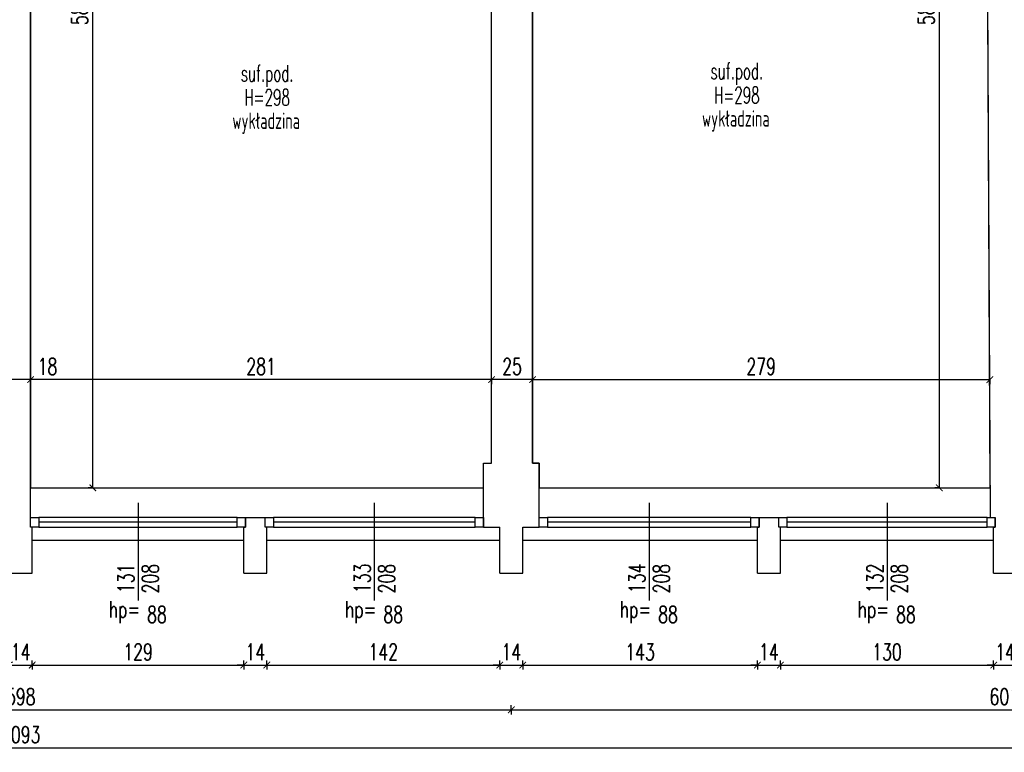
# Model space of a CAD drawing. Extents: x 36663 to 42423, y 7313 to 12123.
# Tile 36 of 54: x 38287 to 38887, y 10368 to 10815. Entities that reach past the tile are written whole.
import ezdxf
from ezdxf.enums import TextEntityAlignment as Align

# ---------------------------------------------------------------- set-up
doc = ezdxf.new("R2010")
doc.units = 0
doc.header["$MEASUREMENT"] = 0
doc.header["$PDMODE"] = 35
doc.header["$PDSIZE"] = 3
for name, color, linetype in [('W_area_1', 5, 'Continuous'), ('W_okna', 1, 'Continuous'), ('W_okna_txt', 1, 'Continuous'), ('W_opisy', 2, 'Continuous'), ('W_posadzka', 4, 'Continuous'), ('W_przekrojowa', 6, 'Continuous'), ('W_rama_okna', 2, 'Continuous'), ('W_szklo', 4, 'Continuous'), ('W_widok', 21, 'Continuous'), ('W_wymiary', 1, 'Continuous')]:
    doc.layers.add(name, color=color, linetype=linetype)
doc.styles.add('c20', font='simplex.shx', dxfattribs={"width": 0.7})
doc.dimstyles.new('c20_50', dxfattribs={"dimscale": 0.5, "dimtxt": 20, "dimasz": 8, "dimexe": 1.25, "dimexo": 0.625, "dimgap": 6, "dimtad": 1, "dimdec": 0, "dimrnd": 1, "dimtxsty": 'c20', "dimblk": 'ARCHTICK', "dimcen": 0, "dimse1": 1, "dimse2": 1, "dimclrd": 1, "dimclrt": 2, "dimadec": 0, "dimazin": 0, "dimtfac": 1, "dimtdec": 0, "dimtix": 1, "dimtmove": 1, "dimatfit": 3, "dimldrblk": 'ARCHTICK', "dimfxl": 1.25, "dimarcsym": 0})

# ---------------------------------------------------------------- blocks, each defined once
blk = doc.blocks.new('_ArchTick')
at = {"color": 2}
for q in [(0, 0.7), (0, -0.7)]:
    blk.add_line((0, 0), q, dxfattribs=at)
at = {"color": 0, "linetype": 'ByBlock', "const_width": 0.15}
blk.add_lwpolyline([(-0.5, -0.5), (0.5, 0.5)], dxfattribs=at)
blk = doc.blocks.new('*D538')
at = {"layer": 'Defpoints', "color": 0, "transparency": 16777216}
for p in [(38280.72, 10477.53), (38294.72, 10477.53), (38294.72, 10421.51)]:
    blk.add_point(p, dxfattribs=at)
at = {"layer": 'W_wymiary', "color": 1, "lineweight": -2, "transparency": 16777216}
for p, q in [((38280.72, 10421.51), (38276.72, 10421.51)), ((38280.72, 10421.51), (38294.72, 10421.51)), ((38294.72, 10421.51), (38298.72, 10421.51))]:
    blk.add_line(p, q, dxfattribs=at)
at = {"layer": 'W_wymiary', "color": 1, "lineweight": -2, "transparency": 16777216, "xscale": 4, "yscale": 4, "zscale": 4}
blk.add_blockref('_ArchTick', (38280.72, 10421.51), dxfattribs=at)
at = {"layer": 'W_wymiary', "color": 1, "lineweight": -2, "transparency": 16777216, "xscale": 4, "yscale": 4, "zscale": 4, "rotation": 180}
blk.add_blockref('_ArchTick', (38294.72, 10421.51), dxfattribs=at)
at = {"layer": 'W_wymiary', "color": 2, "transparency": 16777216, "insert": (38287.72, 10429.51), "char_height": 10, "attachment_point": 5, "style": 'c20'}
blk.add_mtext('14', dxfattribs=at)
blk = doc.blocks.new('*D539')
at = {"layer": 'Defpoints', "color": 0, "transparency": 16777216}
for p in [(38294.72, 10477.53), (38423.72, 10477.53), (38423.72, 10421.51)]:
    blk.add_point(p, dxfattribs=at)
at = {"layer": 'W_wymiary', "color": 1, "lineweight": -2, "transparency": 16777216}
blk.add_line((38294.72, 10421.51), (38423.72, 10421.51), dxfattribs=at)
at = {"layer": 'W_wymiary', "color": 1, "lineweight": -2, "transparency": 16777216, "xscale": 4, "yscale": 4, "zscale": 4, "rotation": 180}
blk.add_blockref('_ArchTick', (38294.72, 10421.51), dxfattribs=at)
at = {"layer": 'W_wymiary', "color": 1, "lineweight": -2, "transparency": 16777216, "xscale": 4, "yscale": 4, "zscale": 4}
blk.add_blockref('_ArchTick', (38423.72, 10421.51), dxfattribs=at)
at = {"layer": 'W_wymiary', "color": 2, "transparency": 16777216, "insert": (38359.22, 10429.51), "char_height": 10, "attachment_point": 5, "style": 'c20'}
blk.add_mtext('129', dxfattribs=at)
blk = doc.blocks.new('*D540')
at = {"layer": 'Defpoints', "color": 0, "transparency": 16777216}
for p in [(38423.72, 10477.53), (38437.72, 10477.53), (38437.72, 10421.51)]:
    blk.add_point(p, dxfattribs=at)
at = {"layer": 'W_wymiary', "color": 1, "lineweight": -2, "transparency": 16777216}
for p, q in [((38423.72, 10421.51), (38419.72, 10421.51)), ((38423.72, 10421.51), (38437.72, 10421.51)), ((38437.72, 10421.51), (38441.72, 10421.51))]:
    blk.add_line(p, q, dxfattribs=at)
at = {"layer": 'W_wymiary', "color": 1, "lineweight": -2, "transparency": 16777216, "xscale": 4, "yscale": 4, "zscale": 4}
blk.add_blockref('_ArchTick', (38423.72, 10421.51), dxfattribs=at)
at = {"layer": 'W_wymiary', "color": 1, "lineweight": -2, "transparency": 16777216, "xscale": 4, "yscale": 4, "zscale": 4, "rotation": 180}
blk.add_blockref('_ArchTick', (38437.72, 10421.51), dxfattribs=at)
at = {"layer": 'W_wymiary', "color": 2, "transparency": 16777216, "insert": (38430.72, 10429.51), "char_height": 10, "attachment_point": 5, "style": 'c20'}
blk.add_mtext('14', dxfattribs=at)
blk = doc.blocks.new('*D541')
at = {"layer": 'Defpoints', "color": 0, "transparency": 16777216}
for p in [(38437.72, 10477.53), (38579.72, 10477.53), (38579.72, 10421.51)]:
    blk.add_point(p, dxfattribs=at)
at = {"layer": 'W_wymiary', "color": 1, "lineweight": -2, "transparency": 16777216}
blk.add_line((38437.72, 10421.51), (38579.72, 10421.51), dxfattribs=at)
at = {"layer": 'W_wymiary', "color": 1, "lineweight": -2, "transparency": 16777216, "xscale": 4, "yscale": 4, "zscale": 4, "rotation": 180}
blk.add_blockref('_ArchTick', (38437.72, 10421.51), dxfattribs=at)
at = {"layer": 'W_wymiary', "color": 1, "lineweight": -2, "transparency": 16777216, "xscale": 4, "yscale": 4, "zscale": 4}
blk.add_blockref('_ArchTick', (38579.72, 10421.51), dxfattribs=at)
at = {"layer": 'W_wymiary', "color": 2, "transparency": 16777216, "insert": (38508.72, 10429.51), "char_height": 10, "attachment_point": 5, "style": 'c20'}
blk.add_mtext('142', dxfattribs=at)
blk = doc.blocks.new('*D542')
at = {"layer": 'Defpoints', "color": 0, "transparency": 16777216}
for p in [(38579.72, 10477.53), (38593.72, 10477.53), (38593.72, 10421.51)]:
    blk.add_point(p, dxfattribs=at)
at = {"layer": 'W_wymiary', "color": 1, "lineweight": -2, "transparency": 16777216}
for p, q in [((38579.72, 10421.51), (38575.72, 10421.51)), ((38579.72, 10421.51), (38593.72, 10421.51)), ((38593.72, 10421.51), (38597.72, 10421.51))]:
    blk.add_line(p, q, dxfattribs=at)
at = {"layer": 'W_wymiary', "color": 1, "lineweight": -2, "transparency": 16777216, "xscale": 4, "yscale": 4, "zscale": 4}
blk.add_blockref('_ArchTick', (38579.72, 10421.51), dxfattribs=at)
at = {"layer": 'W_wymiary', "color": 1, "lineweight": -2, "transparency": 16777216, "xscale": 4, "yscale": 4, "zscale": 4, "rotation": 180}
blk.add_blockref('_ArchTick', (38593.72, 10421.51), dxfattribs=at)
at = {"layer": 'W_wymiary', "color": 2, "transparency": 16777216, "insert": (38586.72, 10429.51), "char_height": 10, "attachment_point": 5, "style": 'c20'}
blk.add_mtext('14', dxfattribs=at)
blk = doc.blocks.new('*D543')
at = {"layer": 'Defpoints', "color": 0, "transparency": 16777216}
for p in [(38593.72, 10477.53), (38736.72, 10477.53), (38736.72, 10421.51)]:
    blk.add_point(p, dxfattribs=at)
at = {"layer": 'W_wymiary', "color": 1, "lineweight": -2, "transparency": 16777216}
blk.add_line((38593.72, 10421.51), (38736.72, 10421.51), dxfattribs=at)
at = {"layer": 'W_wymiary', "color": 1, "lineweight": -2, "transparency": 16777216, "xscale": 4, "yscale": 4, "zscale": 4, "rotation": 180}
blk.add_blockref('_ArchTick', (38593.72, 10421.51), dxfattribs=at)
at = {"layer": 'W_wymiary', "color": 1, "lineweight": -2, "transparency": 16777216, "xscale": 4, "yscale": 4, "zscale": 4}
blk.add_blockref('_ArchTick', (38736.72, 10421.51), dxfattribs=at)
at = {"layer": 'W_wymiary', "color": 2, "transparency": 16777216, "insert": (38665.22, 10429.51), "char_height": 10, "attachment_point": 5, "style": 'c20'}
blk.add_mtext('143', dxfattribs=at)
blk = doc.blocks.new('*D544')
at = {"layer": 'Defpoints', "color": 0, "transparency": 16777216}
for p in [(38736.72, 10477.53), (38750.72, 10477.53), (38750.72, 10421.51)]:
    blk.add_point(p, dxfattribs=at)
at = {"layer": 'W_wymiary', "color": 1, "lineweight": -2, "transparency": 16777216}
for p, q in [((38736.72, 10421.51), (38732.72, 10421.51)), ((38736.72, 10421.51), (38750.72, 10421.51)), ((38750.72, 10421.51), (38754.72, 10421.51))]:
    blk.add_line(p, q, dxfattribs=at)
at = {"layer": 'W_wymiary', "color": 1, "lineweight": -2, "transparency": 16777216, "xscale": 4, "yscale": 4, "zscale": 4}
blk.add_blockref('_ArchTick', (38736.72, 10421.51), dxfattribs=at)
at = {"layer": 'W_wymiary', "color": 1, "lineweight": -2, "transparency": 16777216, "xscale": 4, "yscale": 4, "zscale": 4, "rotation": 180}
blk.add_blockref('_ArchTick', (38750.72, 10421.51), dxfattribs=at)
at = {"layer": 'W_wymiary', "color": 2, "transparency": 16777216, "insert": (38743.72, 10429.51), "char_height": 10, "attachment_point": 5, "style": 'c20'}
blk.add_mtext('14', dxfattribs=at)
blk = doc.blocks.new('*D547')
at = {"layer": 'Defpoints', "color": 0, "transparency": 16777216}
for p in [(37988.72, 10421.51), (38586.72, 10421.51), (38586.72, 10394.22)]:
    blk.add_point(p, dxfattribs=at)
at = {"layer": 'W_wymiary', "color": 1, "lineweight": -2, "transparency": 16777216}
blk.add_line((37988.72, 10394.22), (38586.72, 10394.22), dxfattribs=at)
at = {"layer": 'W_wymiary', "color": 1, "lineweight": -2, "transparency": 16777216, "xscale": 4, "yscale": 4, "zscale": 4, "rotation": 180}
blk.add_blockref('_ArchTick', (37988.72, 10394.22), dxfattribs=at)
at = {"layer": 'W_wymiary', "color": 1, "lineweight": -2, "transparency": 16777216, "xscale": 4, "yscale": 4, "zscale": 4}
blk.add_blockref('_ArchTick', (38586.72, 10394.22), dxfattribs=at)
at = {"layer": 'W_wymiary', "color": 2, "transparency": 16777216, "insert": (38287.72, 10402.22), "char_height": 10, "attachment_point": 5, "style": 'c20'}
blk.add_mtext('598', dxfattribs=at)
blk = doc.blocks.new('*D548')
at = {"layer": 'Defpoints', "color": 0, "transparency": 16777216}
for p in [(38750.72, 10477.53), (38880.72, 10477.53), (38880.72, 10421.51)]:
    blk.add_point(p, dxfattribs=at)
at = {"layer": 'W_wymiary', "color": 1, "lineweight": -2, "transparency": 16777216}
blk.add_line((38750.72, 10421.51), (38880.72, 10421.51), dxfattribs=at)
at = {"layer": 'W_wymiary', "color": 1, "lineweight": -2, "transparency": 16777216, "xscale": 4, "yscale": 4, "zscale": 4, "rotation": 180}
blk.add_blockref('_ArchTick', (38750.72, 10421.51), dxfattribs=at)
at = {"layer": 'W_wymiary', "color": 1, "lineweight": -2, "transparency": 16777216, "xscale": 4, "yscale": 4, "zscale": 4}
blk.add_blockref('_ArchTick', (38880.72, 10421.51), dxfattribs=at)
at = {"layer": 'W_wymiary', "color": 2, "transparency": 16777216, "insert": (38815.72, 10429.51), "char_height": 10, "attachment_point": 5, "style": 'c20'}
blk.add_mtext('130', dxfattribs=at)
blk = doc.blocks.new('*D549')
at = {"layer": 'Defpoints', "color": 0, "transparency": 16777216}
for p in [(38880.72, 10477.53), (38894.72, 10477.53), (38894.72, 10421.51)]:
    blk.add_point(p, dxfattribs=at)
at = {"layer": 'W_wymiary', "color": 1, "lineweight": -2, "transparency": 16777216}
for p, q in [((38880.72, 10421.51), (38876.72, 10421.51)), ((38880.72, 10421.51), (38894.72, 10421.51)), ((38894.72, 10421.51), (38898.72, 10421.51))]:
    blk.add_line(p, q, dxfattribs=at)
at = {"layer": 'W_wymiary', "color": 1, "lineweight": -2, "transparency": 16777216, "xscale": 4, "yscale": 4, "zscale": 4}
blk.add_blockref('_ArchTick', (38880.72, 10421.51), dxfattribs=at)
at = {"layer": 'W_wymiary', "color": 1, "lineweight": -2, "transparency": 16777216, "xscale": 4, "yscale": 4, "zscale": 4, "rotation": 180}
blk.add_blockref('_ArchTick', (38894.72, 10421.51), dxfattribs=at)
at = {"layer": 'W_wymiary', "color": 2, "transparency": 16777216, "insert": (38887.72, 10429.51), "char_height": 10, "attachment_point": 5, "style": 'c20'}
blk.add_mtext('14', dxfattribs=at)
blk = doc.blocks.new('*D555')
at = {"layer": 'Defpoints', "color": 0, "transparency": 16777216}
for p in [(38586.72, 10421.51), (39187.72, 10421.51), (39187.72, 10394.22)]:
    blk.add_point(p, dxfattribs=at)
at = {"layer": 'W_wymiary', "color": 1, "lineweight": -2, "transparency": 16777216}
blk.add_line((38586.72, 10394.22), (39187.72, 10394.22), dxfattribs=at)
at = {"layer": 'W_wymiary', "color": 1, "lineweight": -2, "transparency": 16777216, "xscale": 4, "yscale": 4, "zscale": 4, "rotation": 180}
blk.add_blockref('_ArchTick', (38586.72, 10394.22), dxfattribs=at)
at = {"layer": 'W_wymiary', "color": 1, "lineweight": -2, "transparency": 16777216, "xscale": 4, "yscale": 4, "zscale": 4}
blk.add_blockref('_ArchTick', (39187.72, 10394.22), dxfattribs=at)
at = {"layer": 'W_wymiary', "color": 2, "transparency": 16777216, "insert": (38887.22, 10402.22), "char_height": 10, "attachment_point": 5, "style": 'c20'}
blk.add_mtext('601', dxfattribs=at)
blk = doc.blocks.new('*U129')
at = {"layer": 'W_okna'}
for p, q in [((126, 14), (5, 14)), ((5, 8), (126, 8))]:
    blk.add_line(p, q, dxfattribs=at)
at = {"layer": 'W_okna_txt', "color": 1}
blk.add_line((65.5, 22.82), (65.5, -36.65), dxfattribs=at)
at = {"layer": 'W_rama_okna'}
for points in [[(0, 8), (0, 14), (5, 14), (5, 8)], [(126, 8), (126, 14), (131, 14), (131, 8)]]:
    blk.add_lwpolyline(points, close=True, dxfattribs=at)
at = {"layer": 'W_szklo'}
blk.add_line((126, 11), (5, 11), dxfattribs=at)
at = {"color": 1, "style": 'c20', "width": 0.7}
blk.add_text('hp=', height=10, dxfattribs=at).set_placement((57.21, -42.06), align=Align.MIDDLE_CENTER)
blk.add_attdef('PARAPET', text='', height=10, dxfattribs=at).set_placement((36.01, 61.21), align=Align.MIDDLE_LEFT)
at = {"layer": 'W_okna_txt', "color": 1, "style": 'c20', "width": 0.7, "flags": 4}
for tag, p in [('SZER', (23.15, 39.17)), ('WYS', (38.02, 39.38))]:
    blk.add_attdef(tag, text='', height=10, rotation=90, dxfattribs=at).set_placement(p, align=Align.MIDDLE_CENTER)
blk = doc.blocks.new('*U133')
at = {"layer": 'W_okna'}
for p, q in [((128, 14), (5, 14)), ((5, 8), (128, 8))]:
    blk.add_line(p, q, dxfattribs=at)
at = {"layer": 'W_okna_txt', "color": 1}
blk.add_line((66.5, 22.82), (66.5, -36.65), dxfattribs=at)
at = {"layer": 'W_rama_okna'}
for points in [[(0, 8), (0, 14), (5, 14), (5, 8)], [(128, 8), (128, 14), (133, 14), (133, 8)]]:
    blk.add_lwpolyline(points, close=True, dxfattribs=at)
at = {"layer": 'W_szklo'}
blk.add_line((128, 11), (5, 11), dxfattribs=at)
at = {"color": 1, "style": 'c20', "width": 0.7}
blk.add_text('hp=', height=10, dxfattribs=at).set_placement((58.21, -42.06), align=Align.MIDDLE_CENTER)
blk.add_attdef('PARAPET', text='', height=10, dxfattribs=at).set_placement((36.01, 61.21), align=Align.MIDDLE_LEFT)
at = {"layer": 'W_okna_txt', "color": 1, "style": 'c20', "width": 0.7, "flags": 4}
for tag, p in [('SZER', (23.15, 39.17)), ('WYS', (38.02, 39.38))]:
    blk.add_attdef(tag, text='', height=10, rotation=90, dxfattribs=at).set_placement(p, align=Align.MIDDLE_CENTER)
blk = doc.blocks.new('*U131')
at = {"layer": 'W_okna'}
for p, q in [((129, 14), (5, 14)), ((5, 8), (129, 8))]:
    blk.add_line(p, q, dxfattribs=at)
at = {"layer": 'W_okna_txt', "color": 1}
blk.add_line((67, 22.82), (67, -36.65), dxfattribs=at)
at = {"layer": 'W_rama_okna'}
for points in [[(0, 8), (0, 14), (5, 14), (5, 8)], [(129, 8), (129, 14), (134, 14), (134, 8)]]:
    blk.add_lwpolyline(points, close=True, dxfattribs=at)
at = {"layer": 'W_szklo'}
blk.add_line((129, 11), (5, 11), dxfattribs=at)
at = {"color": 1, "style": 'c20', "width": 0.7}
blk.add_text('hp=', height=10, dxfattribs=at).set_placement((58.71, -42.06), align=Align.MIDDLE_CENTER)
blk.add_attdef('PARAPET', text='', height=10, dxfattribs=at).set_placement((36.01, 61.21), align=Align.MIDDLE_LEFT)
at = {"layer": 'W_okna_txt', "color": 1, "style": 'c20', "width": 0.7, "flags": 4}
for tag, p in [('SZER', (23.15, 39.17)), ('WYS', (38.02, 39.38))]:
    blk.add_attdef(tag, text='', height=10, rotation=90, dxfattribs=at).set_placement(p, align=Align.MIDDLE_CENTER)
blk = doc.blocks.new('*U134')
at = {"layer": 'W_okna'}
for p, q in [((127, 14), (5, 14)), ((5, 8), (127, 8))]:
    blk.add_line(p, q, dxfattribs=at)
at = {"layer": 'W_okna_txt', "color": 1}
blk.add_line((66, 22.82), (66, -36.65), dxfattribs=at)
at = {"layer": 'W_rama_okna'}
for points in [[(0, 8), (0, 14), (5, 14), (5, 8)], [(127, 8), (127, 14), (132, 14), (132, 8)]]:
    blk.add_lwpolyline(points, close=True, dxfattribs=at)
at = {"layer": 'W_szklo'}
blk.add_line((127, 11), (5, 11), dxfattribs=at)
at = {"color": 1, "style": 'c20', "width": 0.7}
blk.add_text('hp=', height=10, dxfattribs=at).set_placement((57.71, -42.06), align=Align.MIDDLE_CENTER)
blk.add_attdef('PARAPET', text='', height=10, dxfattribs=at).set_placement((36.01, 61.21), align=Align.MIDDLE_LEFT)
at = {"layer": 'W_okna_txt', "color": 1, "style": 'c20', "width": 0.7, "flags": 4}
for tag, p in [('SZER', (23.15, 39.17)), ('WYS', (38.02, 39.38))]:
    blk.add_attdef(tag, text='', height=10, rotation=90, dxfattribs=at).set_placement(p, align=Align.MIDDLE_CENTER)
blk = doc.blocks.new('*D387')
at = {"layer": 'Defpoints', "color": 0, "transparency": 16777216}
for p in [(38599.72, 10599.73), (38878.36, 10595.46), (38878.36, 10584.22)]:
    blk.add_point(p, dxfattribs=at)
at = {"layer": 'W_wymiary', "color": 1, "lineweight": -2, "transparency": 16777216}
blk.add_line((38599.72, 10595.46), (38878.36, 10595.46), dxfattribs=at)
at = {"layer": 'W_wymiary', "color": 1, "lineweight": -2, "transparency": 16777216, "xscale": 4, "yscale": 4, "zscale": 4, "rotation": 180}
blk.add_blockref('_ArchTick', (38599.72, 10595.46), dxfattribs=at)
at = {"layer": 'W_wymiary', "color": 1, "lineweight": -2, "transparency": 16777216, "xscale": 4, "yscale": 4, "zscale": 4}
blk.add_blockref('_ArchTick', (38878.36, 10595.46), dxfattribs=at)
at = {"layer": 'W_wymiary', "color": 2, "transparency": 16777216, "insert": (38739.04, 10603.46), "char_height": 10, "attachment_point": 5, "style": 'c20'}
blk.add_mtext('279', dxfattribs=at)
blk = doc.blocks.new('*D467')
at = {"layer": 'Defpoints', "color": 0, "transparency": 16777216}
for p in [(36741.24, 10517.85), (39834.14, 10488.53), (39834.14, 10371.12)]:
    blk.add_point(p, dxfattribs=at)
at = {"layer": 'W_wymiary', "color": 1, "lineweight": -2, "transparency": 16777216}
blk.add_line((36741.24, 10371.12), (39834.14, 10371.12), dxfattribs=at)
at = {"layer": 'W_wymiary', "color": 1, "lineweight": -2, "transparency": 16777216, "xscale": 4, "yscale": 4, "zscale": 4, "rotation": 180}
blk.add_blockref('_ArchTick', (36741.24, 10371.12), dxfattribs=at)
at = {"layer": 'W_wymiary', "color": 1, "lineweight": -2, "transparency": 16777216, "xscale": 4, "yscale": 4, "zscale": 4}
blk.add_blockref('_ArchTick', (39834.14, 10371.12), dxfattribs=at)
at = {"layer": 'W_wymiary', "color": 2, "transparency": 16777216, "insert": (38287.69, 10379.12), "char_height": 10, "attachment_point": 5, "style": 'c20'}
blk.add_mtext('3093', dxfattribs=at)
blk = doc.blocks.new('*D410')
at = {"layer": 'Defpoints', "color": 0, "transparency": 16777216}
for p in [(38847.63, 11111.53), (38849.78, 11111.53), (38849.78, 10529.53)]:
    blk.add_point(p, dxfattribs=at)
at = {"layer": 'W_wymiary', "color": 1, "lineweight": -2, "transparency": 16777216}
blk.add_line((38847.63, 10529.53), (38847.63, 11111.53), dxfattribs=at)
at = {"layer": 'W_wymiary', "color": 1, "lineweight": -2, "transparency": 16777216, "xscale": 4, "yscale": 4, "zscale": 4}
for p, rotation in [((38847.63, 11111.53), 90), ((38847.63, 10529.53), 270)]:
    blk.add_blockref('_ArchTick', p, dxfattribs=dict(at, rotation=rotation))
at = {"layer": 'W_wymiary', "color": 2, "transparency": 16777216, "insert": (38839.63, 10820.53), "char_height": 10, "attachment_point": 5, "rotation": 90, "style": 'c20'}
blk.add_mtext('582', dxfattribs=at)
blk = doc.blocks.new('*D413')
at = {"layer": 'Defpoints', "color": 0, "transparency": 16777216}
for p in [(38599.72, 10599.73), (38574.72, 10595.46), (38574.72, 10579.12)]:
    blk.add_point(p, dxfattribs=at)
at = {"layer": 'W_wymiary', "color": 1, "lineweight": -2, "transparency": 16777216}
blk.add_line((38599.72, 10595.46), (38574.72, 10595.46), dxfattribs=at)
at = {"layer": 'W_wymiary', "color": 1, "lineweight": -2, "transparency": 16777216, "xscale": 4, "yscale": 4, "zscale": 4, "rotation": 180}
blk.add_blockref('_ArchTick', (38574.72, 10595.46), dxfattribs=at)
at = {"layer": 'W_wymiary', "color": 1, "lineweight": -2, "transparency": 16777216, "xscale": 4, "yscale": 4, "zscale": 4}
blk.add_blockref('_ArchTick', (38599.72, 10595.46), dxfattribs=at)
at = {"layer": 'W_wymiary', "color": 2, "transparency": 16777216, "insert": (38587.22, 10603.46), "char_height": 10, "attachment_point": 5, "style": 'c20'}
blk.add_mtext('25', dxfattribs=at)
blk = doc.blocks.new('*D414')
at = {"layer": 'Defpoints', "color": 0, "transparency": 16777216}
for p in [(38293.72, 10595.46), (38293.72, 10584.02), (38574.72, 10579.12)]:
    blk.add_point(p, dxfattribs=at)
at = {"layer": 'W_wymiary', "color": 1, "lineweight": -2, "transparency": 16777216}
blk.add_line((38574.72, 10595.46), (38293.72, 10595.46), dxfattribs=at)
at = {"layer": 'W_wymiary', "color": 1, "lineweight": -2, "transparency": 16777216, "xscale": 4, "yscale": 4, "zscale": 4, "rotation": 180}
blk.add_blockref('_ArchTick', (38293.72, 10595.46), dxfattribs=at)
at = {"layer": 'W_wymiary', "color": 1, "lineweight": -2, "transparency": 16777216, "xscale": 4, "yscale": 4, "zscale": 4}
blk.add_blockref('_ArchTick', (38574.72, 10595.46), dxfattribs=at)
at = {"layer": 'W_wymiary', "color": 2, "transparency": 16777216, "insert": (38434.22, 10603.46), "char_height": 10, "attachment_point": 5, "style": 'c20'}
blk.add_mtext('281', dxfattribs=at)
blk = doc.blocks.new('*D415')
at = {"layer": 'Defpoints', "color": 0, "transparency": 16777216}
for p in [(38275.72, 10595.46), (38275.72, 10584.02), (38293.72, 10584.02)]:
    blk.add_point(p, dxfattribs=at)
at = {"layer": 'W_wymiary', "color": 1, "lineweight": -2, "transparency": 16777216}
blk.add_line((38293.72, 10595.46), (38275.72, 10595.46), dxfattribs=at)
at = {"layer": 'W_wymiary', "color": 1, "lineweight": -2, "transparency": 16777216, "xscale": 4, "yscale": 4, "zscale": 4, "rotation": 180}
blk.add_blockref('_ArchTick', (38275.72, 10595.46), dxfattribs=at)
at = {"layer": 'W_wymiary', "color": 1, "lineweight": -2, "transparency": 16777216, "xscale": 4, "yscale": 4, "zscale": 4}
blk.add_blockref('_ArchTick', (38293.72, 10595.46), dxfattribs=at)
at = {"layer": 'W_wymiary', "color": 2, "transparency": 16777216, "insert": (38304.02, 10603.46), "char_height": 10, "attachment_point": 5, "style": 'c20'}
blk.add_mtext('18', dxfattribs=at)
blk = doc.blocks.new('*D369')
at = {"layer": 'Defpoints', "color": 0, "transparency": 16777216}
for p in [(38326.95, 11111.53), (38331.65, 11111.53), (38326.95, 10529.53)]:
    blk.add_point(p, dxfattribs=at)
at = {"layer": 'W_wymiary', "color": 1, "lineweight": -2, "transparency": 16777216}
blk.add_line((38331.65, 10529.53), (38331.65, 11111.53), dxfattribs=at)
at = {"layer": 'W_wymiary', "color": 1, "lineweight": -2, "transparency": 16777216, "xscale": 4, "yscale": 4, "zscale": 4}
for p, rotation in [((38331.65, 11111.53), 90), ((38331.65, 10529.53), 270)]:
    blk.add_blockref('_ArchTick', p, dxfattribs=dict(at, rotation=rotation))
at = {"layer": 'W_wymiary', "color": 2, "transparency": 16777216, "insert": (38323.65, 10820.53), "char_height": 10, "attachment_point": 5, "rotation": 90, "style": 'c20'}
blk.add_mtext('582', dxfattribs=at)

msp = doc.modelspace()

# ---------------------------------------------------------------- linework, layer by layer
at = {"layer": 'W_area_1'}
for points in [[(38574.72, 11006.53), (38559.72, 11006.53), (38559.72, 11030.53), (38559.72, 11044.53), (38559.72, 11111.53), (38519.11, 11111.53), (38439.11, 11111.53), (38293.72, 11111.53), (38293.72, 10529.53), (38569.72, 10529.53), (38569.72, 10544.53), (38574.72, 10544.53)], [(38875.72, 11111.53), (38737.72, 11111.53), (38647.72, 11111.53), (38612.72, 11111.53), (38612.72, 11072.53), (38612.72, 11058.53), (38612.72, 11006.53), (38599.72, 11006.53), (38599.72, 10544.53), (38603.72, 10544.53), (38603.72, 10529.53), (38878.63, 10529.53)]]:
    msp.add_lwpolyline(points, close=True, dxfattribs=at)
at = {"layer": 'W_przekrojowa'}
for p, q in [((38293.72, 10511.53), (38293.72, 11111.53)), ((38878.72, 10511.53), (38875.72, 11111.53)), ((38574.72, 10544.53), (38574.72, 11006.53)), ((38599.72, 10544.53), (38599.72, 11006.53)), ((38569.72, 10505.53), (38569.72, 10544.53)), ((38569.72, 10544.53), (38574.72, 10544.53)), ((38603.72, 10544.53), (38599.72, 10544.53)), ((38603.72, 10505.53), (38603.72, 10544.53)), ((38293.72, 10505.53), (38293.72, 10511.53)), ((38424.72, 10511.53), (38436.72, 10511.53)), ((38424.72, 10505.53), (38424.72, 10511.53)), ((38436.72, 10505.53), (38436.72, 10511.53)), ((38737.72, 10511.53), (38749.72, 10511.53)), ((38737.72, 10505.53), (38737.72, 10511.53)), ((38749.72, 10505.53), (38749.72, 10511.53)), ((38878.72, 10511.53), (38881.72, 10511.53)), ((38881.72, 10505.53), (38881.72, 10511.53)), ((38294.72, 10505.53), (38293.72, 10505.53)), ((38294.72, 10477.53), (38294.72, 10505.53)), ((38423.72, 10477.53), (38423.72, 10505.53)), ((38423.72, 10505.53), (38424.72, 10505.53)), ((38437.72, 10505.53), (38436.72, 10505.53)), ((38437.72, 10477.53), (38437.72, 10505.53)), ((38569.72, 10505.53), (38579.72, 10505.53)), ((38579.72, 10477.53), (38579.72, 10505.53)), ((38593.72, 10477.53), (38593.72, 10505.53)), ((38593.72, 10505.53), (38603.72, 10505.53)), ((38736.72, 10477.53), (38736.72, 10505.53)), ((38736.72, 10505.53), (38737.72, 10505.53)), ((38750.72, 10505.53), (38749.72, 10505.53)), ((38750.72, 10477.53), (38750.72, 10505.53)), ((38880.72, 10477.53), (38880.72, 10505.53)), ((38880.72, 10505.53), (38881.72, 10505.53)), ((38280.72, 10477.53), (38294.72, 10477.53)), ((38423.72, 10477.53), (38437.72, 10477.53)), ((38579.72, 10477.53), (38593.72, 10477.53)), ((38736.72, 10477.53), (38750.72, 10477.53)), ((38880.72, 10477.53), (38894.72, 10477.53))]:
    msp.add_line(p, q, dxfattribs=at)
at = {"layer": 'W_widok'}
for p, q in [((38293.72, 10529.53), (38569.72, 10529.53)), ((38603.72, 10529.53), (38878.72, 10529.53)), ((38294.72, 10497.53), (38423.72, 10497.53)), ((38437.72, 10497.53), (38579.72, 10497.53)), ((38593.72, 10497.53), (38736.72, 10497.53)), ((38750.72, 10497.53), (38880.72, 10497.53))]:
    msp.add_line(p, q, dxfattribs=at)

# ---------------------------------------------------------------- block references
at = {"layer": 'W_okna'}
ref = msp.add_blockref('*U129', (38293.72, 10497.53), dxfattribs=at)
ref.add_attrib('SZER', '131', dxfattribs={"layer": 'W_okna_txt', "color": 1, "height": 10, "rotation": 90, "style": 'c20', "width": 0.7, "flags": 4}).set_placement((38351.88, 10474.36), align=Align.MIDDLE_CENTER)
ref.add_attrib('WYS', '208', dxfattribs={"layer": 'W_okna_txt', "color": 1, "height": 10, "rotation": 90, "style": 'c20', "width": 0.7, "flags": 4}).set_placement((38366.74, 10474.15), align=Align.MIDDLE_CENTER)
ref.add_attrib('PARAPET', '88', dxfattribs={"layer": '0', "color": 1, "height": 10, "style": 'c20', "width": 0.7}).set_placement((38364.74, 10452.32), align=Align.MIDDLE_LEFT)
ref = msp.add_blockref('*U133', (38436.72, 10497.53), dxfattribs=at)
ref.add_attrib('SZER', '133', dxfattribs={"layer": 'W_okna_txt', "color": 1, "height": 10, "rotation": 90, "style": 'c20', "width": 0.7, "flags": 4}).set_placement((38495.88, 10474.36), align=Align.MIDDLE_CENTER)
ref.add_attrib('WYS', '208', dxfattribs={"layer": 'W_okna_txt', "color": 1, "height": 10, "rotation": 90, "style": 'c20', "width": 0.7, "flags": 4}).set_placement((38510.74, 10474.15), align=Align.MIDDLE_CENTER)
ref.add_attrib('PARAPET', '88', dxfattribs={"layer": '0', "color": 1, "height": 10, "style": 'c20', "width": 0.7}).set_placement((38508.74, 10452.32), align=Align.MIDDLE_LEFT)
ref = msp.add_blockref('*U131', (38603.72, 10497.53), dxfattribs=at)
ref.add_attrib('SZER', '134', dxfattribs={"layer": 'W_okna_txt', "color": 1, "height": 10, "rotation": 90, "style": 'c20', "width": 0.7, "flags": 4}).set_placement((38663.38, 10474.36), align=Align.MIDDLE_CENTER)
ref.add_attrib('WYS', '208', dxfattribs={"layer": 'W_okna_txt', "color": 1, "height": 10, "rotation": 90, "style": 'c20', "width": 0.7, "flags": 4}).set_placement((38678.24, 10474.15), align=Align.MIDDLE_CENTER)
ref.add_attrib('PARAPET', '88', dxfattribs={"layer": '0', "color": 1, "height": 10, "style": 'c20', "width": 0.7}).set_placement((38676.24, 10452.32), align=Align.MIDDLE_LEFT)
ref = msp.add_blockref('*U134', (38749.72, 10497.53), dxfattribs=at)
ref.add_attrib('SZER', '132', dxfattribs={"layer": 'W_okna_txt', "color": 1, "height": 10, "rotation": 90, "style": 'c20', "width": 0.7, "flags": 4}).set_placement((38808.38, 10474.36), align=Align.MIDDLE_CENTER)
ref.add_attrib('WYS', '208', dxfattribs={"layer": 'W_okna_txt', "color": 1, "height": 10, "rotation": 90, "style": 'c20', "width": 0.7, "flags": 4}).set_placement((38823.24, 10474.15), align=Align.MIDDLE_CENTER)
ref.add_attrib('PARAPET', '88', dxfattribs={"layer": '0', "color": 1, "height": 10, "style": 'c20', "width": 0.7}).set_placement((38821.24, 10452.32), align=Align.MIDDLE_LEFT)

# ---------------------------------------------------------------- texts
at = {"layer": 'W_opisy', "style": 'c20', "width": 0.6}
for s, p in [('suf.pod.', (38437.9, 10782.2)), ('suf.pod.', (38724.19, 10783.57)), ('H=298', (38724.19, 10768.84)), ('H=298', (38437.9, 10767.46))]:
    msp.add_text(s, height=10, dxfattribs=at).set_placement(p, align=Align.MIDDLE_CENTER)
at = {"layer": 'W_posadzka', "style": 'c20', "width": 0.6}
for p in [(38723.57, 10754.64), (38437.29, 10753.26)]:
    msp.add_text('wykładzina', height=10, dxfattribs=at).set_placement(p, align=Align.MIDDLE_CENTER)

# ---------------------------------------------------------------- dimensions: what is measured, and where the dimension line sits
at = {"layer": 'W_wymiary'}
for base, p1, p2, picture, middle in [((38331.65, 11111.53), (38326.95, 10529.53), (38326.95, 11111.53), '*D369', (38323.65, 10820.53)), ((38847.63, 11111.53), (38849.78, 10529.53), (38849.78, 11111.53), '*D410', (38839.63, 10820.53))]:
    dim = msp.add_linear_dim(base=base, p1=p1, p2=p2, angle=90, dimstyle='c20_50', dxfattribs=at)
    dim.commit()
    dim.dimension.update_dxf_attribs({"geometry": picture, "text_midpoint": middle})
dim = msp.add_linear_dim(base=(38275.72, 10595.46), p1=(38293.72, 10584.02), p2=(38275.72, 10584.02), dimstyle='c20_50', dxfattribs=at)
dim.commit()
dim.dimension.update_dxf_attribs({"geometry": '*D415', "text_midpoint": (38304.02, 10595.46), "dimtype": 160})
for base, p1, p2, picture, middle in [((38293.72, 10595.46), (38574.72, 10579.12), (38293.72, 10584.02), '*D414', (38434.22, 10603.46)), ((38574.72, 10595.46), (38599.72, 10599.73), (38574.72, 10579.12), '*D413', (38587.22, 10603.46)), ((38878.36, 10595.46), (38599.72, 10599.73), (38878.36, 10584.22), '*D387', (38739.04, 10603.46)), ((39834.14, 10371.12), (36741.24, 10517.85), (39834.14, 10488.53), '*D467', (38287.69, 10379.12)), ((38294.72, 10421.51), (38280.72, 10477.53), (38294.72, 10477.53), '*D538', (38287.72, 10429.51)), ((38423.72, 10421.51), (38294.72, 10477.53), (38423.72, 10477.53), '*D539', (38359.22, 10429.51)), ((38437.72, 10421.51), (38423.72, 10477.53), (38437.72, 10477.53), '*D540', (38430.72, 10429.51)), ((38579.72, 10421.51), (38437.72, 10477.53), (38579.72, 10477.53), '*D541', (38508.72, 10429.51)), ((38593.72, 10421.51), (38579.72, 10477.53), (38593.72, 10477.53), '*D542', (38586.72, 10429.51)), ((38736.72, 10421.51), (38593.72, 10477.53), (38736.72, 10477.53), '*D543', (38665.22, 10429.51)), ((38750.72, 10421.51), (38736.72, 10477.53), (38750.72, 10477.53), '*D544', (38743.72, 10429.51)), ((38880.72, 10421.51), (38750.72, 10477.53), (38880.72, 10477.53), '*D548', (38815.72, 10429.51)), ((38894.72, 10421.51), (38880.72, 10477.53), (38894.72, 10477.53), '*D549', (38887.72, 10429.51)), ((38586.72, 10394.22), (37988.72, 10421.51), (38586.72, 10421.51), '*D547', (38287.72, 10402.22)), ((39187.72, 10394.22), (38586.72, 10421.51), (39187.72, 10421.51), '*D555', (38887.22, 10402.22))]:
    dim = msp.add_linear_dim(base=base, p1=p1, p2=p2, dimstyle='c20_50', dxfattribs=at)
    dim.commit()
    dim.dimension.update_dxf_attribs({"geometry": picture, "text_midpoint": middle})

doc.saveas('drawing.dxf')
